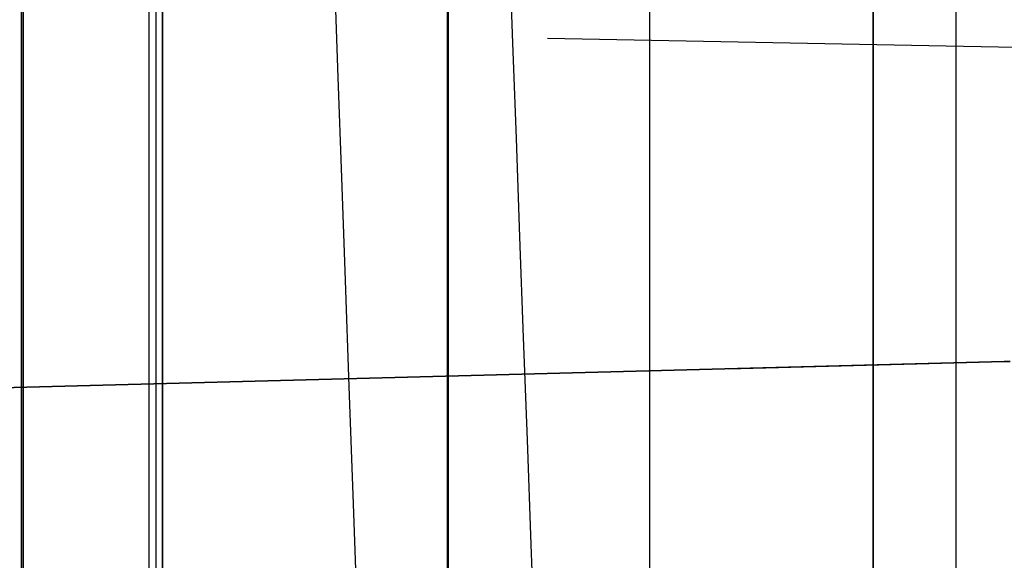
# Model space of a CAD drawing. Header units: millimetres. Extents: x -15 to 7, y 1 to 148.
# Tile 40 of 256: x -6.349 to -5.191, y 12.465 to 13.1. Entities that reach past the tile are written whole.
import ezdxf

# ---------------------------------------------------------------- set-up
doc = ezdxf.new("R2010")
doc.units = ezdxf.units.MM
doc.header["$MEASUREMENT"] = 0
doc.layers.add('Default', color=7, linetype='Continuous', true_color=0x000000)

msp = doc.modelspace()

# ---------------------------------------------------------------- linework, layer by layer
at = {"layer": 'Default', "color": 254, "true_color": 0xcad1ee}
for points in [[(-5.345, 101.5127), (-5.345, 11.4049)], [(-5.8461, 11.3918), (-5.8461, 101.3086)], [(-6.3472, 11.5888), (-6.3472, 100.4419)], [(-6.3472, 100.4419), (-6.3472, 11.5888)], [(-6.3472, 11.5888), (-6.3472, 100.4419)], [(-6.3472, 11.5888), (-6.3472, 100.4419)], [(-6.3472, 11.5888), (-6.3472, 100.4419)], [(-6.3472, 11.5888), (-6.3472, 100.4419)], [(-6.1972, 11.5888), (-6.1972, 100.4419)], [(-6.1972, 11.5888), (-6.1972, 100.4419)], [(-6.1894, 100.4419), (-6.1894, 11.5888)], [(-6.1894, 100.4419), (-6.1894, 11.5888)], [(-6.1815, 11.5888), (-6.1815, 100.4419)], [(-6.1815, 100.4419), (-6.1815, 11.5888)], [(-5.6078, 8.2033), (-5.6078, 69.0643)], [(-5.345, 9.1977), (-5.345, 68.0382)], [(-5.2473, 9.1952), (-5.2473, 68.0393)], [(-5.345, 14.5353), (-5.345, 12.6943)], [(-5.345, 12.6943), (-5.345, 14.5353)], [(-5.345, 14.5353), (-5.345, 12.6943)], [(-5.345, 12.6943), (-5.345, 14.5353)], [(-5.345, 14.5353), (-5.345, 12.6943)], [(-5.345, 12.6943), (-5.345, 14.5353)], [(-5.345, 14.5353), (-5.345, 12.6943)], [(-5.345, 12.6943), (-5.345, 14.5353)], [(-5.345, 14.5353), (-5.345, 12.6943)], [(-5.345, 12.6943), (-5.345, 14.5353)], [(-5.345, 14.5353), (-5.345, 12.6943)], [(-5.345, 12.6943), (-5.345, 14.5353)], [(-5.345, 14.5353), (-5.345, 12.6943)], [(-5.345, 12.6943), (-5.345, 14.5353)], [(-5.345, 14.5353), (-5.345, 12.6943)], [(-5.345, 12.6943), (-5.345, 14.5353)], [(-5.345, 14.5353), (-5.345, 12.6943)], [(-5.345, 12.6943), (-5.345, 14.5353)], [(-5.345, 14.5353), (-5.345, 12.6943)], [(-5.345, 12.6943), (-5.345, 14.5353)], [(-5.345, 12.6943), (-5.345, 14.5353)], [(-5.345, 12.6943), (-5.345, 14.5353)], [(-5.345, 12.6943), (-5.345, 14.5353)], [(-5.345, 12.6943), (-5.345, 14.5353)], [(-5.345, 12.6943), (-5.345, 14.5353)], [(-5.345, 12.6943), (-5.345, 14.5353)], [(-5.345, 12.6943), (-5.345, 14.5353)], [(-5.345, 12.6943), (-5.345, 14.5353)], [(-5.345, 12.6943), (-5.345, 14.5353)], [(-5.345, 12.6943), (-5.345, 14.5353)], [(-5.345, 12.6943), (-5.345, 14.5353)], [(-5.345, 14.5353), (-5.345, 12.6943)], [(-6.345, 12.0785), (-6.345, 14.3602)], [(-5.845, 12.0916), (-5.845, 14.3471)], [(-5.345, 12.1047), (-5.345, 14.334)], [(-5.1908, 12.6984), (-7.8052, 12.6299)], [(-5.1908, 12.6984), (-7.8052, 12.6299)], [(-5.1908, 12.6984), (-7.8052, 12.6299)], [(-5.1908, 12.6984), (-7.8052, 12.6299)], [(-5.1908, 12.6984), (-7.8052, 12.6299)], [(-5.1908, 12.6984), (-7.8052, 12.6299)], [(-5.1908, 12.6984), (-7.8052, 12.6299)], [(-5.1908, 12.6984), (-7.8052, 12.6299)], [(-5.1908, 12.6984), (-7.8052, 12.6299)], [(-5.1908, 12.6984), (-7.8052, 12.6299)], [(-7.8052, 12.6299), (-5.1908, 12.6984)], [(-7.8052, 12.6299), (-5.1908, 12.6984)], [(-7.8052, 12.6299), (-5.1908, 12.6984)], [(-7.8052, 12.6299), (-5.1908, 12.6984)], [(-7.8052, 12.6299), (-5.1908, 12.6984)], [(-7.8052, 12.6299), (-5.1908, 12.6984)], [(-7.8052, 12.6299), (-5.1908, 12.6984)], [(-7.8052, 12.6299), (-5.1908, 12.6984)], [(-7.8052, 12.6299), (-5.1908, 12.6984)], [(-7.8052, 12.6299), (-5.1908, 12.6984)], [(-7.8052, 12.6299), (-5.1908, 12.6984)], [(-7.8052, 12.6299), (-5.1908, 12.6984)], [(-7.8052, 12.6299), (-5.1908, 12.6984)], [(-7.8052, 12.6299), (-5.1908, 12.6984)], [(-7.8052, 12.6299), (-5.1908, 12.6984)], [(-7.8052, 12.6299), (-5.1908, 12.6984)], [(-7.8052, 12.6299), (-5.1908, 12.6984)], [(-7.8052, 12.6299), (-5.1908, 12.6984)], [(-7.8052, 12.6299), (-5.1908, 12.6984)], [(-5.345, 12.6943), (-7.8052, 12.6299)], [(-5.345, 12.6943), (-7.8052, 12.6299)], [(-5.345, 12.6943), (-7.8052, 12.6299)], [(-5.345, 12.6943), (-7.8052, 12.6299)], [(-5.345, 12.6943), (-7.8052, 12.6299)], [(-5.345, 12.6943), (-7.8052, 12.6299)], [(-5.345, 12.6943), (-7.8052, 12.6299)], [(-5.345, 12.6943), (-7.8052, 12.6299)], [(-5.345, 12.6943), (-7.8052, 12.6299)], [(-5.345, 12.6943), (-7.8052, 12.6299)], [(-5.5158, 12.6899), (-5.1908, 12.6984)]]:
    msp.add_lwpolyline(points, dxfattribs=at)
at = {"layer": 'Default', "color": 1, "true_color": 0xff0000, "extrusion": (1, 0, 0)}
msp.add_lwpolyline([(12.4765, -30.0113), (17.0353, -30.2502)], dxfattribs=at)
at = {"layer": 'Default', "color": 1, "true_color": 0xff0000, "extrusion": (0.999391, 0.034899, -7.51222e-17)}
msp.add_lwpolyline([(15.0295, -38.1566), (15.0269, -37.9832), (15.0192, -37.8106), (15.0065, -37.639), (14.9886, -37.4682), (14.9657, -37.2982), (14.9378, -37.1291), (14.9048, -36.9609), (14.8669, -36.7935), (14.8239, -36.6269), (14.7758, -36.4612), (14.7227, -36.2968), (14.6648, -36.1339), (14.6021, -35.9728), (14.5347, -35.8138), (14.4628, -35.6572), (14.3864, -35.5033), (14.3057, -35.3521), (14.2206, -35.2034), (14.131, -35.0571), (14.0369, -34.9133), (13.9383, -34.7718), (13.8351, -34.6328), (13.7277, -34.4968), (13.6163, -34.3641), (13.5014, -34.2351), (13.3828, -34.1098), (13.2608, -33.9883), (13.1352, -33.8705), (13.0061, -33.7564), (12.8735, -33.6461), (12.7372, -33.5395), (12.5975, -33.4367)], dxfattribs=at)
at = {"layer": 'Default', "color": 254, "true_color": 0xcad1ee, "extrusion": (1, 1.46172e-15, 8.62811e-16)}
msp.add_lwpolyline([(12.1706, -33.573), (12.2947, -33.6604), (12.4163, -33.7512), (12.5354, -33.8452), (12.6519, -33.9424), (12.7657, -34.0428), (12.8767, -34.1463), (12.9848, -34.2527), (13.09, -34.3621), (13.1922, -34.4743), (13.2912, -34.5892), (13.3871, -34.7069), (13.4797, -34.8271), (13.569, -34.9497), (13.6549, -35.0748), (13.7374, -35.2022), (13.8163, -35.3318), (13.8917, -35.4635), (13.9634, -35.5972), (14.0315, -35.7328), (14.0958, -35.8702), (14.1563, -36.0094), (14.213, -36.1501), (14.2659, -36.2923), (14.3149, -36.436), (14.3599, -36.5809), (14.4009, -36.7269), (14.438, -36.8741), (14.4709, -37.0222), (14.4998, -37.1712), (14.5245, -37.321), (14.5451, -37.4714), (14.5614, -37.6223), (14.5615, -37.6236)], dxfattribs=at)
at = {"layer": 'Default', "color": 254, "true_color": 0xcad1ee, "extrusion": (1, 4.6451e-15, 3.84075e-15)}
msp.add_lwpolyline([(12.1647, -33.5817), (12.2885, -33.6689), (12.4099, -33.7595), (12.5288, -33.8533), (12.6451, -33.9504), (12.7586, -34.0506), (12.8695, -34.1538), (12.9774, -34.2601), (13.0824, -34.3692), (13.1844, -34.4812), (13.2832, -34.596), (13.3789, -34.7134), (13.4713, -34.8333), (13.5604, -34.9558), (13.6462, -35.0806), (13.7285, -35.2078), (13.8073, -35.3371), (13.8826, -35.4685), (13.9542, -35.602), (14.0221, -35.7374), (14.0862, -35.8745), (14.1467, -36.0134), (14.2033, -36.1539), (14.256, -36.2959), (14.3049, -36.4392), (14.3498, -36.5838), (14.3908, -36.7296), (14.4278, -36.8765), (14.4607, -37.0244), (14.4895, -37.1731), (14.5142, -37.3225), (14.5347, -37.4727), (14.551, -37.6233), (14.551, -37.624)], dxfattribs=at)
at = {"layer": 'Default', "color": 1, "true_color": 0xff0000, "extrusion": (0.999392, 0.034804, -0.001824)}
msp.add_lwpolyline([(11.6331, -29.9667), (14.7394, -30.1294)], dxfattribs=at)
at = {"layer": 'Default', "color": 254, "true_color": 0xcad1ee, "extrusion": (1, -1.2365e-15, -6.52354e-16)}
msp.add_lwpolyline([(12.141, -33.6163), (12.2725, -33.709), (12.4021, -33.8063), (12.5296, -33.908), (12.6547, -34.0141), (12.7773, -34.1244), (12.8971, -34.239), (13.0139, -34.3578), (13.1276, -34.4805), (13.2379, -34.6071), (13.3446, -34.7375), (13.4475, -34.8714), (13.5465, -35.0088), (13.6414, -35.1494), (13.7321, -35.2931), (13.8184, -35.4397), (13.9001, -35.5889), (13.9771, -35.7406), (14.0494, -35.8946), (14.1169, -36.0505), (14.1794, -36.2083), (14.2368, -36.3675), (14.2893, -36.5281), (14.3367, -36.6898), (14.3789, -36.8523), (14.416, -37.0154), (14.4481, -37.1789), (14.475, -37.3424), (14.4969, -37.5059), (14.5139, -37.6691), (14.5258, -37.8317), (14.533, -37.9936), (14.5353, -38.1545)], dxfattribs=at)
at = {"layer": 'Default', "color": 254, "true_color": 0xcad1ee, "extrusion": (1, 0, 0)}
for points in [[(14.5353, -37.6248), (14.5191, -37.4746), (14.4986, -37.3249), (14.474, -37.1758), (14.4453, -37.0276), (14.4125, -36.8801), (14.3756, -36.7337), (14.3348, -36.5883), (14.29, -36.4441), (14.2412, -36.3011), (14.1886, -36.1596), (14.1322, -36.0195), (14.0719, -35.881), (14.0079, -35.7442), (13.9402, -35.6092), (13.8688, -35.4762), (13.7938, -35.3451), (13.7152, -35.2161), (13.6331, -35.0894), (13.5476, -34.9649), (13.4587, -34.8428), (13.3666, -34.7231), (13.2712, -34.6061), (13.1726, -34.4916), (13.0709, -34.38), (12.9662, -34.2711), (12.8586, -34.1652), (12.7481, -34.0622), (12.6348, -33.9623), (12.5189, -33.8655), (12.4004, -33.7719), (12.2793, -33.6816), (12.1558, -33.5946)], [(14.4699, -88.2132), (14.4471, -88.3481), (14.4209, -88.483), (14.3912, -88.6178), (14.358, -88.7524), (14.3212, -88.8866), (14.2809, -89.0204), (14.2371, -89.1535), (14.1897, -89.2858), (14.1389, -89.4172), (14.0845, -89.5476), (14.0267, -89.6768), (13.9655, -89.8047), (13.901, -89.9311), (13.8331, -90.056), (13.7619, -90.1791), (13.6876, -90.3004), (13.6102, -90.4197), (13.5297, -90.5369), (13.4463, -90.652), (13.36, -90.7647), (13.271, -90.875), (13.1793, -90.9829), (13.085, -91.0881), (12.9883, -91.1906), (12.8893, -91.2903), (12.7881, -91.3873), (12.6847, -91.4812), (12.5794, -91.5722), (12.4723, -91.6602), (12.3634, -91.7451), (12.2529, -91.8269), (12.141, -91.9055)], [(13.1109, -101.4008), (13.0768, -101.4004), (13.0424, -101.3992), (13.0078, -101.3973), (12.9729, -101.3945), (12.9378, -101.391), (12.9025, -101.3866), (12.867, -101.3813), (12.8314, -101.3751), (12.7957, -101.3681), (12.7599, -101.3601), (12.7241, -101.3513), (12.6882, -101.3415), (12.6524, -101.3307), (12.6166, -101.3191), (12.581, -101.3065), (12.5454, -101.2929), (12.5101, -101.2784), (12.4749, -101.2629), (12.44, -101.2465), (12.4053, -101.2291), (12.371, -101.2108), (12.337, -101.1916), (12.3034, -101.1714), (12.2703, -101.1503), (12.2376, -101.1284), (12.2054, -101.1055), (12.1737, -101.0818), (12.1426, -101.0572), (12.1122, -101.0318), (12.0823, -101.0056), (12.0531, -100.9786), (12.0246, -100.9508), (11.9969, -100.9223), (11.9699, -100.8932), (11.9437, -100.8633), (11.9183, -100.8328), (11.8937, -100.8017), (11.87, -100.7701), (11.8471, -100.7379), (11.8251, -100.7052), (11.804, -100.672), (11.7839, -100.6384), (11.7646, -100.6045), (11.7463, -100.5701), (11.729, -100.5355), (11.7125, -100.5005), (11.6971, -100.4654), (11.6826, -100.43), (11.669, -100.3945), (11.6564, -100.3588), (11.6447, -100.3231), (11.634, -100.2872), (11.6242, -100.2514), (11.6153, -100.2156), (11.6074, -100.1798), (11.6003, -100.1441), (11.5942, -100.1085), (11.5889, -100.073), (11.5845, -100.0377), (11.5809, -100.0026), (11.5782, -99.9677), (11.5762, -99.933), (11.5751, -99.8986), (11.5747, -99.8645), (11.5751, -99.8304), (11.5762, -99.7961), (11.5782, -99.7614), (11.5809, -99.7265), (11.5845, -99.6914), (11.5889, -99.6561), (11.5942, -99.6206), (11.6003, -99.585), (11.6074, -99.5493), (11.6153, -99.5135), (11.6242, -99.4777), (11.634, -99.4418), (11.6447, -99.406), (11.6564, -99.3703), (11.669, -99.3346), (11.6826, -99.2991), (11.6971, -99.2637), (11.7125, -99.2285), (11.729, -99.1936), (11.7463, -99.159), (11.7646, -99.1246), (11.7839, -99.0907), (11.804, -99.0571), (11.8251, -99.0239), (11.8471, -98.9912), (11.87, -98.959), (11.8937, -98.9274), (11.9183, -98.8963), (11.9437, -98.8658), (11.9699, -98.8359), (11.9969, -98.8068), (12.0246, -98.7783), (12.0531, -98.7505), (12.0823, -98.7235), (12.1122, -98.6973), (12.1426, -98.6719), (12.1737, -98.6473), (12.2054, -98.6236), (12.2376, -98.6007), (12.2703, -98.5787), (12.3034, -98.5577), (12.337, -98.5375), (12.371, -98.5183), (12.4053, -98.4999), (12.44, -98.4826), (12.4749, -98.4662), (12.5101, -98.4507), (12.5454, -98.4362), (12.581, -98.4226), (12.6166, -98.41), (12.6524, -98.3984), (12.6882, -98.3876), (12.7241, -98.3778), (12.7599, -98.369), (12.7957, -98.361), (12.8314, -98.354), (12.867, -98.3478), (12.9025, -98.3425), (12.9378, -98.3381), (12.9729, -98.3345), (13.0078, -98.3318), (13.0424, -98.3299), (13.0768, -98.3287), (13.1109, -98.3283)], [(13.1109, -96.0645), (13.0266, -96.0655), (12.9415, -96.0683), (12.8558, -96.0731), (12.7695, -96.0799), (12.6826, -96.0888), (12.5953, -96.0997), (12.5075, -96.1128), (12.4195, -96.128), (12.3311, -96.1454), (12.2426, -96.1651), (12.154, -96.187), (12.0653, -96.2112), (11.9767, -96.2378), (11.8883, -96.2666), (11.8001, -96.2978), (11.7122, -96.3313), (11.6247, -96.3672), (11.5377, -96.4055), (11.4513, -96.4461), (11.3656, -96.4891), (11.2807, -96.5343), (11.1966, -96.5819), (11.1135, -96.6318), (11.0315, -96.684), (10.9506, -96.7383), (10.871, -96.7949), (10.7927, -96.8536), (10.7158, -96.9144), (10.6404, -96.9773), (10.5665, -97.0421), (10.4944, -97.1089), (10.4239, -97.1775), (10.3553, -97.248), (10.2885, -97.3202), (10.2236, -97.394), (10.1608, -97.4694), (10.1, -97.5463), (10.0413, -97.6246), (9.9847, -97.7043), (9.9303, -97.7851), (9.8782, -97.8672), (9.8283, -97.9503), (9.7807, -98.0343), (9.7354, -98.1192), (9.6925, -98.2049), (9.6519, -98.2913), (9.6136, -98.3783), (9.5777, -98.4658), (9.5442, -98.5537), (9.513, -98.6419), (9.4841, -98.7303), (9.4576, -98.8189), (9.4334, -98.9076), (9.4115, -98.9962), (9.3918, -99.0847), (9.3744, -99.1731), (9.3591, -99.2612), (9.3461, -99.3489), (9.3351, -99.4362), (9.3263, -99.5231), (9.3195, -99.6094), (9.3147, -99.6951), (9.3119, -99.7802), (9.3109, -99.8645), (9.3119, -99.9489), (9.3147, -100.0339), (9.3195, -100.1197), (9.3263, -100.206), (9.3351, -100.2929), (9.3461, -100.3802), (9.3591, -100.4679), (9.3744, -100.556), (9.3918, -100.6443), (9.4115, -100.7329), (9.4334, -100.8215), (9.4576, -100.9101), (9.4841, -100.9987), (9.513, -101.0872), (9.5442, -101.1754), (9.5777, -101.2633), (9.6136, -101.3508), (9.6519, -101.4378), (9.6925, -101.5242), (9.7354, -101.6099), (9.7807, -101.6948), (9.8283, -101.7788), (9.8782, -101.8619), (9.9303, -101.9439), (9.9847, -102.0248), (10.0413, -102.1045), (10.1, -102.1828), (10.1608, -102.2597), (10.2236, -102.3351), (10.2885, -102.4089), (10.3553, -102.4811), (10.4239, -102.5515), (10.4944, -102.6202), (10.5665, -102.687), (10.6404, -102.7518), (10.7158, -102.8147), (10.7927, -102.8755), (10.871, -102.9342), (10.9506, -102.9908), (11.0315, -103.0451), (11.1135, -103.0973), (11.1966, -103.1471), (11.2807, -103.1947), (11.3656, -103.24), (11.4513, -103.283), (11.5377, -103.3236), (11.6247, -103.3618), (11.7122, -103.3977), (11.8001, -103.4313), (11.8883, -103.4625), (11.9767, -103.4913), (12.0653, -103.5179), (12.154, -103.5421), (12.2426, -103.564), (12.3311, -103.5837), (12.4195, -103.6011), (12.5075, -103.6163), (12.5953, -103.6294), (12.6826, -103.6403), (12.7695, -103.6492), (12.8558, -103.656), (12.9415, -103.6608), (13.0266, -103.6636), (13.1109, -103.6645)], [(12.6943, -46.6606), (12.6943, -47.503)], [(12.6943, -50.6606), (12.6943, -51.503)], [(12.6943, -54.6606), (12.6943, -55.503)], [(12.6943, -58.6606), (12.6943, -59.503)], [(12.6943, -62.6606), (12.6943, -63.503)], [(12.6943, -66.6606), (12.6943, -67.503)], [(12.6943, -70.6606), (12.6943, -71.503)], [(12.6943, -74.6606), (12.6943, -75.503)], [(12.6943, -78.6606), (12.6943, -79.503)], [(12.6943, -82.6606), (12.6943, -83.503)]]:
    msp.add_lwpolyline(points, dxfattribs=at)
at = {"layer": 'Default', "color": 254, "true_color": 0xcad1ee, "extrusion": (1, 1.60395e-16, 1.53428e-16)}
msp.add_lwpolyline([(13.1109, -97.0029), (13.0474, -97.0036), (12.9833, -97.0058), (12.9188, -97.0094), (12.8538, -97.0145), (12.7884, -97.0212), (12.7226, -97.0294), (12.6565, -97.0392), (12.5902, -97.0507), (12.5237, -97.0638), (12.457, -97.0787), (12.3903, -97.0952), (12.3235, -97.1134), (12.2568, -97.1334), (12.1902, -97.1551), (12.1238, -97.1786), (12.0576, -97.2039), (11.9917, -97.2309), (11.9262, -97.2597), (11.8611, -97.2903), (11.7966, -97.3226), (11.7326, -97.3567), (11.6694, -97.3926), (11.6068, -97.4301), (11.545, -97.4694), (11.4841, -97.5103), (11.4241, -97.5529), (11.3652, -97.5971), (11.3073, -97.6429), (11.2505, -97.6903), (11.1949, -97.7391), (11.1405, -97.7894), (11.0875, -97.8411), (11.0358, -97.8941), (10.9855, -97.9485), (10.9366, -98.0041), (10.8893, -98.0609), (10.8435, -98.1188), (10.7993, -98.1778), (10.7567, -98.2377), (10.7158, -98.2986), (10.6765, -98.3604), (10.6389, -98.423), (10.6031, -98.4863), (10.569, -98.5502), (10.5367, -98.6148), (10.5061, -98.6798), (10.4773, -98.7453), (10.4502, -98.8112), (10.425, -98.8774), (10.4015, -98.9438), (10.3798, -99.0104), (10.3598, -99.0772), (10.3415, -99.1439), (10.325, -99.2107), (10.3102, -99.2773), (10.2971, -99.3438), (10.2856, -99.4102), (10.2758, -99.4762), (10.2676, -99.542), (10.2609, -99.6074), (10.2558, -99.6724), (10.2522, -99.737), (10.25, -99.801), (10.2493, -99.8645), (10.25, -99.9281), (10.2522, -99.9921), (10.2558, -100.0567), (10.2609, -100.1217), (10.2676, -100.1871), (10.2758, -100.2528), (10.2856, -100.3189), (10.2971, -100.3852), (10.3102, -100.4518), (10.325, -100.5184), (10.3415, -100.5852), (10.3598, -100.6519), (10.3798, -100.7187), (10.4015, -100.7853), (10.425, -100.8517), (10.4502, -100.9179), (10.4773, -100.9838), (10.5061, -101.0493), (10.5367, -101.1143), (10.569, -101.1789), (10.6031, -101.2428), (10.6389, -101.3061), (10.6765, -101.3687), (10.7158, -101.4304), (10.7567, -101.4913), (10.7993, -101.5513), (10.8435, -101.6103), (10.8893, -101.6682), (10.9366, -101.725), (10.9855, -101.7806), (11.0358, -101.8349), (11.0875, -101.888), (11.1405, -101.9397), (11.1949, -101.99), (11.2505, -102.0388), (11.3073, -102.0862), (11.3652, -102.1319), (11.4241, -102.1762), (11.4841, -102.2187), (11.545, -102.2597), (11.6068, -102.299), (11.6694, -102.3365), (11.7326, -102.3724), (11.7966, -102.4065), (11.8611, -102.4388), (11.9262, -102.4694), (11.9917, -102.4982), (12.0576, -102.5252), (12.1238, -102.5505), (12.1902, -102.574), (12.2568, -102.5957), (12.3235, -102.6157), (12.3903, -102.6339), (12.457, -102.6504), (12.5237, -102.6652), (12.5902, -102.6784), (12.6565, -102.6898), (12.7226, -102.6997), (12.7884, -102.7079), (12.8538, -102.7146), (12.9188, -102.7197), (12.9833, -102.7233), (13.0474, -102.7254), (13.1109, -102.7261)], dxfattribs=at)
at = {"layer": 'Default', "color": 254, "true_color": 0xcad1ee, "extrusion": (0.017884, -0.000341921, 0.99984)}
msp.add_lwpolyline([(12.9664, 4.978), (12.9664, 5.9783)], dxfattribs=at)
at = {"layer": 'Default', "color": 254, "true_color": 0xcad1ee, "extrusion": (-0.026177, 0.999657, 7.95832e-14)}
msp.add_lwpolyline([(4.8566, -64.0068), (4.8657, -63.993), (4.8746, -63.9791), (4.8832, -63.9649), (4.8916, -63.9506), (4.8998, -63.9361), (4.9076, -63.9214), (4.9153, -63.9065), (4.9226, -63.8915), (4.9297, -63.8763), (4.9366, -63.861), (4.9431, -63.8456), (4.9493, -63.83), (4.9553, -63.8142), (4.961, -63.7984), (4.9664, -63.7824), (4.9714, -63.7664), (4.9762, -63.7503), (4.9807, -63.734), (4.9849, -63.7177), (4.9887, -63.7014), (4.9923, -63.6849), (4.9955, -63.6685), (4.9984, -63.652), (5.0011, -63.6354), (5.0034, -63.6188), (5.0054, -63.6023), (5.0071, -63.5857), (5.0084, -63.5691), (5.0095, -63.5525), (5.0103, -63.536), (5.0107, -63.5194), (5.0109, -63.503)], dxfattribs=at)
at = {"layer": 'Default', "color": 254, "true_color": 0xcad1ee, "extrusion": (-0.026177, 0.999657, -7.77318e-14)}
msp.add_lwpolyline([(5.0109, -62.6606), (5.0107, -62.6441), (5.0103, -62.6275), (5.0095, -62.611), (5.0084, -62.5944), (5.0071, -62.5778), (5.0054, -62.5613), (5.0034, -62.5447), (5.0011, -62.5281), (4.9984, -62.5116), (4.9955, -62.495), (4.9923, -62.4786), (4.9887, -62.4622), (4.9849, -62.4458), (4.9807, -62.4295), (4.9762, -62.4133), (4.9714, -62.3971), (4.9664, -62.3811), (4.961, -62.3651), (4.9553, -62.3493), (4.9493, -62.3336), (4.9431, -62.318), (4.9366, -62.3025), (4.9297, -62.2872), (4.9226, -62.272), (4.9153, -62.257), (4.9076, -62.2421), (4.8998, -62.2274), (4.8916, -62.2129), (4.8832, -62.1986), (4.8746, -62.1845), (4.8657, -62.1705), (4.8566, -62.1568)], dxfattribs=at)
at = {"layer": 'Default', "color": 254, "true_color": 0xcad1ee, "extrusion": (-0.026177, 0.999657, 6.66631e-14)}
msp.add_lwpolyline([(4.8566, -68.0068), (4.8657, -67.993), (4.8746, -67.9791), (4.8832, -67.9649), (4.8916, -67.9506), (4.8998, -67.9361), (4.9076, -67.9214), (4.9153, -67.9065), (4.9226, -67.8915), (4.9297, -67.8763), (4.9366, -67.861), (4.9431, -67.8456), (4.9493, -67.83), (4.9553, -67.8142), (4.961, -67.7984), (4.9664, -67.7824), (4.9714, -67.7664), (4.9762, -67.7503), (4.9807, -67.734), (4.9849, -67.7177), (4.9887, -67.7014), (4.9923, -67.6849), (4.9955, -67.6685), (4.9984, -67.652), (5.0011, -67.6354), (5.0034, -67.6188), (5.0054, -67.6023), (5.0071, -67.5857), (5.0084, -67.5691), (5.0095, -67.5525), (5.0103, -67.536), (5.0107, -67.5194), (5.0109, -67.503)], dxfattribs=at)
at = {"layer": 'Default', "color": 254, "true_color": 0xcad1ee, "extrusion": (-0.026177, 0.999657, -5.15975e-14)}
msp.add_lwpolyline([(5.0109, -66.6606), (5.0107, -66.6441), (5.0103, -66.6275), (5.0095, -66.611), (5.0084, -66.5944), (5.0071, -66.5778), (5.0054, -66.5613), (5.0034, -66.5447), (5.0011, -66.5281), (4.9984, -66.5116), (4.9955, -66.495), (4.9923, -66.4786), (4.9887, -66.4622), (4.9849, -66.4458), (4.9807, -66.4295), (4.9762, -66.4133), (4.9714, -66.3971), (4.9664, -66.3811), (4.961, -66.3651), (4.9553, -66.3493), (4.9493, -66.3336), (4.9431, -66.318), (4.9366, -66.3025), (4.9297, -66.2872), (4.9226, -66.272), (4.9153, -66.257), (4.9076, -66.2421), (4.8998, -66.2274), (4.8916, -66.2129), (4.8832, -66.1986), (4.8746, -66.1845), (4.8657, -66.1705), (4.8566, -66.1568)], dxfattribs=at)
at = {"layer": 'Default', "color": 254, "true_color": 0xcad1ee, "extrusion": (-0.026177, 0.999657, -1.26823e-13)}
msp.add_lwpolyline([(4.8566, -72.0068), (4.8657, -71.993), (4.8746, -71.9791), (4.8832, -71.9649), (4.8916, -71.9506), (4.8998, -71.9361), (4.9076, -71.9214), (4.9153, -71.9065), (4.9226, -71.8915), (4.9297, -71.8763), (4.9366, -71.861), (4.9431, -71.8456), (4.9493, -71.83), (4.9553, -71.8142), (4.961, -71.7984), (4.9664, -71.7824), (4.9714, -71.7664), (4.9762, -71.7503), (4.9807, -71.734), (4.9849, -71.7177), (4.9887, -71.7014), (4.9923, -71.6849), (4.9955, -71.6685), (4.9984, -71.652), (5.0011, -71.6354), (5.0034, -71.6188), (5.0054, -71.6023), (5.0071, -71.5857), (5.0084, -71.5691), (5.0095, -71.5525), (5.0103, -71.536), (5.0107, -71.5194), (5.0109, -71.503)], dxfattribs=at)
at = {"layer": 'Default', "color": 254, "true_color": 0xcad1ee, "extrusion": (-0.026177, 0.999657, 1.02708e-13)}
msp.add_lwpolyline([(5.0109, -70.6606), (5.0107, -70.6441), (5.0103, -70.6275), (5.0095, -70.611), (5.0084, -70.5944), (5.0071, -70.5778), (5.0054, -70.5613), (5.0034, -70.5447), (5.0011, -70.5281), (4.9984, -70.5116), (4.9955, -70.495), (4.9923, -70.4786), (4.9887, -70.4622), (4.9849, -70.4458), (4.9807, -70.4295), (4.9762, -70.4133), (4.9714, -70.3971), (4.9664, -70.3811), (4.961, -70.3651), (4.9553, -70.3493), (4.9493, -70.3336), (4.9431, -70.318), (4.9366, -70.3025), (4.9297, -70.2872), (4.9226, -70.272), (4.9153, -70.257), (4.9076, -70.2421), (4.8998, -70.2274), (4.8916, -70.2129), (4.8832, -70.1986), (4.8746, -70.1845), (4.8657, -70.1705), (4.8566, -70.1568)], dxfattribs=at)
at = {"layer": 'Default', "color": 254, "true_color": 0xcad1ee, "extrusion": (-0.026177, 0.999657, 1.63607e-13)}
msp.add_lwpolyline([(4.8566, -76.0068), (4.8657, -75.993), (4.8746, -75.9791), (4.8832, -75.9649), (4.8916, -75.9506), (4.8998, -75.9361), (4.9076, -75.9214), (4.9153, -75.9065), (4.9226, -75.8915), (4.9297, -75.8763), (4.9366, -75.861), (4.9431, -75.8456), (4.9493, -75.83), (4.9553, -75.8142), (4.961, -75.7984), (4.9664, -75.7824), (4.9714, -75.7664), (4.9762, -75.7503), (4.9807, -75.734), (4.9849, -75.7177), (4.9887, -75.7014), (4.9923, -75.6849), (4.9955, -75.6685), (4.9984, -75.652), (5.0011, -75.6354), (5.0034, -75.6188), (5.0054, -75.6023), (5.0071, -75.5857), (5.0084, -75.5691), (5.0095, -75.5525), (5.0103, -75.536), (5.0107, -75.5194), (5.0109, -75.503)], dxfattribs=at)
at = {"layer": 'Default', "color": 254, "true_color": 0xcad1ee, "extrusion": (-0.026177, 0.999657, -7.89608e-14)}
msp.add_lwpolyline([(5.0109, -74.6606), (5.0107, -74.6441), (5.0103, -74.6275), (5.0095, -74.611), (5.0084, -74.5944), (5.0071, -74.5778), (5.0054, -74.5613), (5.0034, -74.5447), (5.0011, -74.5281), (4.9984, -74.5116), (4.9955, -74.495), (4.9923, -74.4786), (4.9887, -74.4622), (4.9849, -74.4458), (4.9807, -74.4295), (4.9762, -74.4133), (4.9714, -74.3971), (4.9664, -74.3811), (4.961, -74.3651), (4.9553, -74.3493), (4.9493, -74.3336), (4.9431, -74.318), (4.9366, -74.3025), (4.9297, -74.2872), (4.9226, -74.272), (4.9153, -74.257), (4.9076, -74.2421), (4.8998, -74.2274), (4.8916, -74.2129), (4.8832, -74.1986), (4.8746, -74.1845), (4.8657, -74.1705), (4.8566, -74.1568)], dxfattribs=at)
at = {"layer": 'Default', "color": 254, "true_color": 0xcad1ee, "extrusion": (-0.026177, 0.999657, 9.14536e-14)}
msp.add_lwpolyline([(4.8566, -80.0068), (4.8657, -79.993), (4.8746, -79.9791), (4.8832, -79.9649), (4.8916, -79.9506), (4.8998, -79.9361), (4.9076, -79.9214), (4.9153, -79.9065), (4.9226, -79.8915), (4.9297, -79.8763), (4.9366, -79.861), (4.9431, -79.8456), (4.9493, -79.83), (4.9553, -79.8142), (4.961, -79.7984), (4.9664, -79.7824), (4.9714, -79.7664), (4.9762, -79.7503), (4.9807, -79.734), (4.9849, -79.7177), (4.9887, -79.7014), (4.9923, -79.6849), (4.9955, -79.6685), (4.9984, -79.652), (5.0011, -79.6354), (5.0034, -79.6188), (5.0054, -79.6023), (5.0071, -79.5857), (5.0084, -79.5691), (5.0095, -79.5525), (5.0103, -79.536), (5.0107, -79.5194), (5.0109, -79.503)], dxfattribs=at)
at = {"layer": 'Default', "color": 254, "true_color": 0xcad1ee, "extrusion": (-0.026177, 0.999657, -7.73978e-14)}
msp.add_lwpolyline([(5.0109, -78.6606), (5.0107, -78.6441), (5.0103, -78.6275), (5.0095, -78.611), (5.0084, -78.5944), (5.0071, -78.5778), (5.0054, -78.5613), (5.0034, -78.5447), (5.0011, -78.5281), (4.9984, -78.5116), (4.9955, -78.495), (4.9923, -78.4786), (4.9887, -78.4622), (4.9849, -78.4458), (4.9807, -78.4295), (4.9762, -78.4133), (4.9714, -78.3971), (4.9664, -78.3811), (4.961, -78.3651), (4.9553, -78.3493), (4.9493, -78.3336), (4.9431, -78.318), (4.9366, -78.3025), (4.9297, -78.2872), (4.9226, -78.272), (4.9153, -78.257), (4.9076, -78.2421), (4.8998, -78.2274), (4.8916, -78.2129), (4.8832, -78.1986), (4.8746, -78.1845), (4.8657, -78.1705), (4.8566, -78.1568)], dxfattribs=at)
at = {"layer": 'Default', "color": 254, "true_color": 0xcad1ee, "extrusion": (-0.026177, 0.999657, -8.7462e-14)}
msp.add_lwpolyline([(5.0109, -83.503), (5.0107, -83.5194), (5.0103, -83.536), (5.0095, -83.5525), (5.0084, -83.5691), (5.0071, -83.5857), (5.0054, -83.6023), (5.0034, -83.6188), (5.0011, -83.6354), (4.9984, -83.652), (4.9955, -83.6685), (4.9923, -83.6849), (4.9887, -83.7014), (4.9849, -83.7177), (4.9807, -83.734), (4.9762, -83.7503), (4.9714, -83.7664), (4.9664, -83.7824), (4.961, -83.7984), (4.9553, -83.8142), (4.9493, -83.83), (4.9431, -83.8456), (4.9366, -83.861), (4.9297, -83.8763), (4.9226, -83.8915), (4.9153, -83.9065), (4.9076, -83.9214), (4.8998, -83.9361), (4.8916, -83.9506), (4.8832, -83.9649), (4.8746, -83.9791), (4.8657, -83.993), (4.8566, -84.0068)], dxfattribs=at)
at = {"layer": 'Default', "color": 254, "true_color": 0xcad1ee, "extrusion": (-0.026177, 0.999657, 1.02062e-13)}
msp.add_lwpolyline([(5.0109, -82.6606), (5.0107, -82.6441), (5.0103, -82.6275), (5.0095, -82.611), (5.0084, -82.5944), (5.0071, -82.5778), (5.0054, -82.5613), (5.0034, -82.5447), (5.0011, -82.5281), (4.9984, -82.5116), (4.9955, -82.495), (4.9923, -82.4786), (4.9887, -82.4622), (4.9849, -82.4458), (4.9807, -82.4295), (4.9762, -82.4133), (4.9714, -82.3971), (4.9664, -82.3811), (4.961, -82.3651), (4.9553, -82.3493), (4.9493, -82.3336), (4.9431, -82.318), (4.9366, -82.3025), (4.9297, -82.2872), (4.9226, -82.272), (4.9153, -82.257), (4.9076, -82.2421), (4.8998, -82.2274), (4.8916, -82.2129), (4.8832, -82.1986), (4.8746, -82.1845), (4.8657, -82.1705), (4.8566, -82.1568)], dxfattribs=at)
at = {"layer": 'Default', "color": 254, "true_color": 0xcad1ee, "extrusion": (-0.026177, 0.999657, 5.25988e-14)}
msp.add_lwpolyline([(4.8566, -48.0068), (4.8657, -47.993), (4.8746, -47.9791), (4.8832, -47.9649), (4.8916, -47.9506), (4.8998, -47.9361), (4.9076, -47.9214), (4.9153, -47.9065), (4.9226, -47.8915), (4.9297, -47.8763), (4.9366, -47.861), (4.9431, -47.8456), (4.9493, -47.83), (4.9553, -47.8142), (4.961, -47.7984), (4.9664, -47.7824), (4.9714, -47.7664), (4.9762, -47.7503), (4.9807, -47.734), (4.9849, -47.7177), (4.9887, -47.7014), (4.9923, -47.6849), (4.9955, -47.6685), (4.9984, -47.652), (5.0011, -47.6354), (5.0034, -47.6188), (5.0054, -47.6023), (5.0071, -47.5857), (5.0084, -47.5691), (5.0095, -47.5525), (5.0103, -47.536), (5.0107, -47.5194), (5.0109, -47.503)], dxfattribs=at)
at = {"layer": 'Default', "color": 254, "true_color": 0xcad1ee, "extrusion": (-0.026177, 0.999657, -9.15013e-14)}
msp.add_lwpolyline([(5.0109, -46.6606), (5.0107, -46.6441), (5.0103, -46.6275), (5.0095, -46.611), (5.0084, -46.5944), (5.0071, -46.5778), (5.0054, -46.5613), (5.0034, -46.5447), (5.0011, -46.5281), (4.9984, -46.5116), (4.9955, -46.495), (4.9923, -46.4786), (4.9887, -46.4622), (4.9849, -46.4458), (4.9807, -46.4295), (4.9762, -46.4133), (4.9714, -46.3971), (4.9664, -46.3811), (4.961, -46.3651), (4.9553, -46.3493), (4.9493, -46.3336), (4.9431, -46.318), (4.9366, -46.3025), (4.9297, -46.2872), (4.9226, -46.272), (4.9153, -46.257), (4.9076, -46.2421), (4.8998, -46.2274), (4.8916, -46.2129), (4.8832, -46.1986), (4.8746, -46.1845), (4.8657, -46.1705), (4.8566, -46.1568)], dxfattribs=at)
at = {"layer": 'Default', "color": 254, "true_color": 0xcad1ee, "extrusion": (-0.026177, 0.999657, 6.56161e-14)}
msp.add_lwpolyline([(4.8566, -52.0068), (4.8657, -51.993), (4.8746, -51.9791), (4.8832, -51.9649), (4.8916, -51.9506), (4.8998, -51.9361), (4.9076, -51.9214), (4.9153, -51.9065), (4.9226, -51.8915), (4.9297, -51.8763), (4.9366, -51.861), (4.9431, -51.8456), (4.9493, -51.83), (4.9553, -51.8142), (4.961, -51.7984), (4.9664, -51.7824), (4.9714, -51.7664), (4.9762, -51.7503), (4.9807, -51.734), (4.9849, -51.7177), (4.9887, -51.7014), (4.9923, -51.6849), (4.9955, -51.6685), (4.9984, -51.652), (5.0011, -51.6354), (5.0034, -51.6188), (5.0054, -51.6023), (5.0071, -51.5857), (5.0084, -51.5691), (5.0095, -51.5525), (5.0103, -51.536), (5.0107, -51.5194), (5.0109, -51.503)], dxfattribs=at)
at = {"layer": 'Default', "color": 254, "true_color": 0xcad1ee, "extrusion": (-0.026177, 0.999657, -5.15322e-14)}
msp.add_lwpolyline([(5.0109, -50.6606), (5.0107, -50.6441), (5.0103, -50.6275), (5.0095, -50.611), (5.0084, -50.5944), (5.0071, -50.5778), (5.0054, -50.5613), (5.0034, -50.5447), (5.0011, -50.5281), (4.9984, -50.5116), (4.9955, -50.495), (4.9923, -50.4786), (4.9887, -50.4622), (4.9849, -50.4458), (4.9807, -50.4295), (4.9762, -50.4133), (4.9714, -50.3971), (4.9664, -50.3811), (4.961, -50.3651), (4.9553, -50.3493), (4.9493, -50.3336), (4.9431, -50.318), (4.9366, -50.3025), (4.9297, -50.2872), (4.9226, -50.272), (4.9153, -50.257), (4.9076, -50.2421), (4.8998, -50.2274), (4.8916, -50.2129), (4.8832, -50.1986), (4.8746, -50.1845), (4.8657, -50.1705), (4.8566, -50.1568)], dxfattribs=at)
at = {"layer": 'Default', "color": 254, "true_color": 0xcad1ee, "extrusion": (-0.026177, 0.999657, -1.14769e-13)}
msp.add_lwpolyline([(4.8566, -56.0068), (4.8657, -55.993), (4.8746, -55.9791), (4.8832, -55.9649), (4.8916, -55.9506), (4.8998, -55.9361), (4.9076, -55.9214), (4.9153, -55.9065), (4.9226, -55.8915), (4.9297, -55.8763), (4.9366, -55.861), (4.9431, -55.8456), (4.9493, -55.83), (4.9553, -55.8142), (4.961, -55.7984), (4.9664, -55.7824), (4.9714, -55.7664), (4.9762, -55.7503), (4.9807, -55.734), (4.9849, -55.7177), (4.9887, -55.7014), (4.9923, -55.6849), (4.9955, -55.6685), (4.9984, -55.652), (5.0011, -55.6354), (5.0034, -55.6188), (5.0054, -55.6023), (5.0071, -55.5857), (5.0084, -55.5691), (5.0095, -55.5525), (5.0103, -55.536), (5.0107, -55.5194), (5.0109, -55.503)], dxfattribs=at)
at = {"layer": 'Default', "color": 254, "true_color": 0xcad1ee, "extrusion": (-0.026177, 0.999657, 1.29275e-13)}
msp.add_lwpolyline([(5.0109, -54.6606), (5.0107, -54.6441), (5.0103, -54.6275), (5.0095, -54.611), (5.0084, -54.5944), (5.0071, -54.5778), (5.0054, -54.5613), (5.0034, -54.5447), (5.0011, -54.5281), (4.9984, -54.5116), (4.9955, -54.495), (4.9923, -54.4786), (4.9887, -54.4622), (4.9849, -54.4458), (4.9807, -54.4295), (4.9762, -54.4133), (4.9714, -54.3971), (4.9664, -54.3811), (4.961, -54.3651), (4.9553, -54.3493), (4.9493, -54.3336), (4.9431, -54.318), (4.9366, -54.3025), (4.9297, -54.2872), (4.9226, -54.272), (4.9153, -54.257), (4.9076, -54.2421), (4.8998, -54.2274), (4.8916, -54.2129), (4.8832, -54.1986), (4.8746, -54.1845), (4.8657, -54.1705), (4.8566, -54.1568)], dxfattribs=at)
at = {"layer": 'Default', "color": 254, "true_color": 0xcad1ee, "extrusion": (-0.026177, 0.999657, -1.54671e-13)}
msp.add_lwpolyline([(4.8566, -60.0068), (4.8657, -59.993), (4.8746, -59.9791), (4.8832, -59.9649), (4.8916, -59.9506), (4.8998, -59.9361), (4.9076, -59.9214), (4.9153, -59.9065), (4.9226, -59.8915), (4.9297, -59.8763), (4.9366, -59.861), (4.9431, -59.8456), (4.9493, -59.83), (4.9553, -59.8142), (4.961, -59.7984), (4.9664, -59.7824), (4.9714, -59.7664), (4.9762, -59.7503), (4.9807, -59.734), (4.9849, -59.7177), (4.9887, -59.7014), (4.9923, -59.6849), (4.9955, -59.6685), (4.9984, -59.652), (5.0011, -59.6354), (5.0034, -59.6188), (5.0054, -59.6023), (5.0071, -59.5857), (5.0084, -59.5691), (5.0095, -59.5525), (5.0103, -59.536), (5.0107, -59.5194), (5.0109, -59.503)], dxfattribs=at)
at = {"layer": 'Default', "color": 254, "true_color": 0xcad1ee, "extrusion": (-0.026177, 0.999657, -3.78118e-14)}
msp.add_lwpolyline([(5.0109, -58.6606), (5.0107, -58.6441), (5.0103, -58.6275), (5.0095, -58.611), (5.0084, -58.5944), (5.0071, -58.5778), (5.0054, -58.5613), (5.0034, -58.5447), (5.0011, -58.5281), (4.9984, -58.5116), (4.9955, -58.495), (4.9923, -58.4786), (4.9887, -58.4622), (4.9849, -58.4458), (4.9807, -58.4295), (4.9762, -58.4133), (4.9714, -58.3971), (4.9664, -58.3811), (4.961, -58.3651), (4.9553, -58.3493), (4.9493, -58.3336), (4.9431, -58.318), (4.9366, -58.3025), (4.9297, -58.2872), (4.9226, -58.272), (4.9153, -58.257), (4.9076, -58.2421), (4.8998, -58.2274), (4.8916, -58.2129), (4.8832, -58.1986), (4.8746, -58.1845), (4.8657, -58.1705), (4.8566, -58.1568)], dxfattribs=at)
at = {"layer": 'Default', "color": 1, "true_color": 0xff0000}
for points in [[(-5.7381, 12.2305, -33.6809), (-5.7428, 12.3577, -33.7744), (-5.7474, 12.483, -33.8722), (-5.7519, 12.6061, -33.9742), (-5.7564, 12.7268, -34.0803), (-5.7607, 12.8451, -34.1906), (-5.765, 12.9606, -34.3048), (-5.7691, 13.0731, -34.4229), (-5.7732, 13.1826, -34.5448)], [(-5.979, 13.1465, -34.3768), (-5.9749, 13.0323, -34.2561), (-5.9707, 12.9147, -34.139), (-5.9664, 12.7937, -34.0255), (-5.962, 12.6692, -33.9156), (-5.9575, 12.5414, -33.8093), (-5.9528, 12.4101, -33.7067), (-5.948, 12.2755, -33.6076)]]:
    msp.add_polyline3d(points, dxfattribs=at)
at = {"layer": 'Default', "color": 254, "true_color": 0xcad1ee}
for points in [[(-5.184, 12.6984, -60.0167), (-5.1908, 12.6984, -60.0068)], [(-5.184, 12.6984, -56.0167), (-5.1908, 12.6984, -56.0068)], [(-5.184, 12.6984, -52.0167), (-5.1908, 12.6984, -52.0068)], [(-5.184, 12.6984, -48.0167), (-5.1908, 12.6984, -48.0068)], [(-5.184, 12.6984, -84.0167), (-5.1908, 12.6984, -84.0068)], [(-5.184, 12.6984, -80.0167), (-5.1908, 12.6984, -80.0068)], [(-5.184, 12.6984, -76.0167), (-5.1908, 12.6984, -76.0068)], [(-5.184, 12.6984, -72.0167), (-5.1908, 12.6984, -72.0068)], [(-5.184, 12.6984, -68.0167), (-5.1908, 12.6984, -68.0068)], [(-5.184, 12.6984, -64.0167), (-5.1908, 12.6984, -64.0068)], [(-5.1908, 12.6984, -62.1568), (-5.184, 12.6984, -62.1469)], [(-5.1908, 12.6984, -66.1568), (-5.184, 12.6984, -66.1469)], [(-5.1908, 12.6984, -70.1568), (-5.184, 12.6984, -70.1469)], [(-5.1908, 12.6984, -74.1568), (-5.184, 12.6984, -74.1469)], [(-5.1908, 12.6984, -78.1568), (-5.184, 12.6984, -78.1469)], [(-5.1908, 12.6984, -82.1568), (-5.184, 12.6984, -82.1469)], [(-5.1908, 12.6984, -46.1568), (-5.184, 12.6984, -46.1469)], [(-5.1908, 12.6984, -50.1568), (-5.184, 12.6984, -50.1469)], [(-5.1908, 12.6984, -54.1568), (-5.184, 12.6984, -54.1469)], [(-5.1908, 12.6984, -58.1568), (-5.184, 12.6984, -58.1469)]]:
    msp.add_polyline3d(points, dxfattribs=at)

doc.saveas('drawing.dxf')
